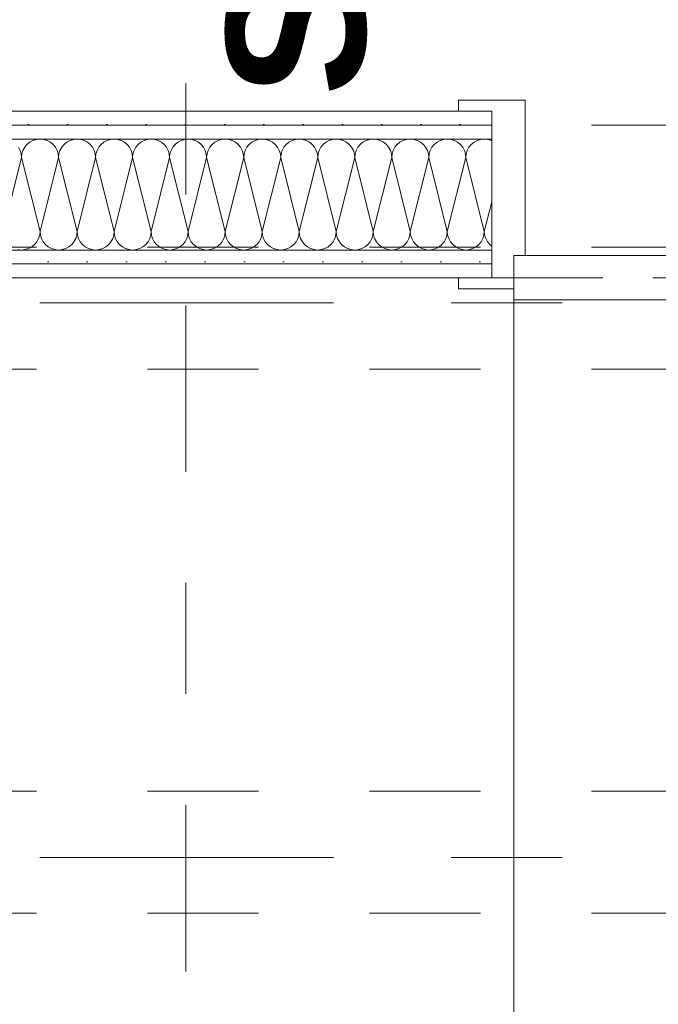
# Model space of a CAD drawing. Header units: metres. Extents: x -4 to 100, y -11 to 17.
# Tile 22 of 256: x 1.265 to 1.84, y 5.218 to 6.105. Entities that reach past the tile are written whole.
import ezdxf

# ---------------------------------------------------------------- set-up
doc = ezdxf.new("R2010")
doc.units = ezdxf.units.M
doc.header["$MEASUREMENT"] = 0
for name, pattern in [('Achse', [0.2, 0.1, -0.05, 0, -0.05]), ('Schnittlinie', [0.3, 0.15, -0.075, 0, -0.075]), ('Strichlinie doppelt', [0.546806, 0.264583, -0.105833, 0.070556, -0.105833]), ('Strichlinie eng', [0.115, 0.075, -0.04]), ('Untersicht', [0.1, 0.075, -0.025])]:
    doc.linetypes.add(name, pattern=pattern)
for name, color, linetype in [('152 - Bemaßung_ Beschriftung.Ausbau', 7, 'Continuous'), ('203 - Marker.Schnitt - Ausbaudetail SA', 7, 'Continuous'), ('451 - Universal.Achsen Raster', 7, 'Continuous'), ('608 - Struktur.Träger', 7, 'Continuous'), ('650 - Abdeckung.Fußboden Aufbau', 7, 'Continuous'), ('Neubau_606 - Struktur.Wand Innen Ausbau', 7, 'Continuous'), ('Neubau_653 - Abdeckung.TB Verkofferung', 7, 'Continuous')]:
    doc.layers.add(name, color=color, linetype=linetype)
doc.styles.add('ERSTELLTER_STIL_1', font='txt')
doc.styles.add('ERSTELLTER_STIL_2', font='txt')
doc.dimstyles.new('ERSTELLTER_STIL__3', dxfattribs={"dimtxt": 0.1, "dimasz": 0.0532, "dimexe": 0.18, "dimexo": 0.0625, "dimgap": 0, "dimtad": 1, "dimzin": 0, "dimdsep": 46, "dimtxsty": 'ERSTELLTER_STIL_2', "dimblk": 'ARROWHEAD_2', "dimblk1": 'ARROWHEAD_2', "dimblk2": 'ARROWHEAD_2', "dimcen": 0.09, "dimse1": 1, "dimse2": 1, "dimclrd": 7, "dimclre": 7, "dimclrt": 7, "dimazin": 0, "dimtfac": 1, "dimtdec": 4, "dimtmove": 0, "dimatfit": 3, "dimfxl": 1, "dimtolj": 1, "dimtzin": 0, "dimarcsym": 0})
doc.dimstyles.new('ERSTELLTER_STIL__4', dxfattribs={"dimtxt": 0.1, "dimasz": 0.0532, "dimexe": 0.18, "dimexo": 0.0625, "dimgap": 0, "dimtad": 1, "dimzin": 0, "dimdsep": 46, "dimtxsty": 'ERSTELLTER_STIL_2', "dimblk": 'ARROWHEAD_2', "dimblk1": 'ARROWHEAD_2', "dimblk2": 'ARROWHEAD_2', "dimcen": 0.09, "dimse1": 1, "dimse2": 1, "dimclrd": 7, "dimclre": 7, "dimclrt": 7, "dimazin": 0, "dimtfac": 1, "dimtdec": 4, "dimtmove": 2, "dimatfit": 3, "dimfxl": 1, "dimtolj": 1, "dimtzin": 0, "dimarcsym": 0})
doc.dimstyles.new('ERSTELLTER_STIL__5', dxfattribs={"dimtxt": 0.1, "dimasz": 0.0532, "dimexe": 0.18, "dimexo": 0.0625, "dimgap": 0, "dimtad": 1, "dimtih": 1, "dimtoh": 1, "dimzin": 0, "dimdsep": 46, "dimtxsty": 'ERSTELLTER_STIL_2', "dimblk": 'ARROWHEAD_2', "dimblk1": 'ARROWHEAD_2', "dimblk2": 'ARROWHEAD_2', "dimcen": 0.09, "dimse1": 1, "dimse2": 1, "dimclrd": 7, "dimclre": 7, "dimclrt": 7, "dimazin": 0, "dimtfac": 1, "dimtdec": 4, "dimtmove": 0, "dimatfit": 3, "dimfxl": 1, "dimtolj": 1, "dimtzin": 0, "dimarcsym": 0})
pattern_1 = [(45, (0, 0), (-0.01767767, 0.01767767), [0, -0.025])]

# ---------------------------------------------------------------- blocks, each defined once
blk = doc.blocks.new('*X18')
at = {"layer": 'Neubau_606 - Struktur.Wand Innen Ausbau', "color": 7, "linetype": 'Continuous', "lineweight": 5}
for p, q in [((1.28333, 5.99748), (1.28008, 5.99716)), ((1.28658, 5.99716), (1.28333, 5.99748)), ((1.31667, 5.99748), (1.31342, 5.99716)), ((1.31992, 5.99716), (1.31667, 5.99748)), ((1.35, 5.99748), (1.34675, 5.99716)), ((1.35325, 5.99716), (1.35, 5.99748)), ((1.38333, 5.99748), (1.38008, 5.99716)), ((1.38658, 5.99716), (1.38333, 5.99748)), ((1.41667, 5.99748), (1.41342, 5.99716)), ((1.41992, 5.99716), (1.41667, 5.99748)), ((1.45, 5.99748), (1.44675, 5.99716)), ((1.45325, 5.99716), (1.45, 5.99748)), ((1.48333, 5.99748), (1.48008, 5.99716)), ((1.48658, 5.99716), (1.48333, 5.99748)), ((1.51667, 5.99748), (1.51342, 5.99716)), ((1.51992, 5.99716), (1.51667, 5.99748)), ((1.55, 5.99748), (1.54675, 5.99716)), ((1.55325, 5.99716), (1.55, 5.99748)), ((1.58333, 5.99748), (1.58008, 5.99716)), ((1.58658, 5.99716), (1.58333, 5.99748)), ((1.61667, 5.99748), (1.61342, 5.99716)), ((1.61992, 5.99716), (1.61667, 5.99748)), ((1.65, 5.99748), (1.64675, 5.99716)), ((1.65325, 5.99716), (1.65, 5.99748)), ((1.68333, 5.99748), (1.68008, 5.99716)), ((1.68658, 5.99716), (1.68333, 5.99748)), ((1.2654, 5.98719), (1.26386, 5.99008)), ((1.26948, 5.99008), (1.26794, 5.98719)), ((1.27155, 5.9926), (1.26948, 5.99008)), ((1.27407, 5.99467), (1.27155, 5.9926)), ((1.27696, 5.99621), (1.27407, 5.99467)), ((1.28008, 5.99716), (1.27696, 5.99621)), ((1.28971, 5.99621), (1.28658, 5.99716)), ((1.29259, 5.99467), (1.28971, 5.99621)), ((1.29512, 5.9926), (1.29259, 5.99467)), ((1.29719, 5.99008), (1.29512, 5.9926)), ((1.29873, 5.98719), (1.29719, 5.99008)), ((1.30281, 5.99008), (1.30127, 5.98719)), ((1.30488, 5.9926), (1.30281, 5.99008)), ((1.30741, 5.99467), (1.30488, 5.9926)), ((1.31029, 5.99621), (1.30741, 5.99467)), ((1.31342, 5.99716), (1.31029, 5.99621)), ((1.32304, 5.99621), (1.31992, 5.99716)), ((1.32593, 5.99467), (1.32304, 5.99621)), ((1.32845, 5.9926), (1.32593, 5.99467)), ((1.33052, 5.99008), (1.32845, 5.9926)), ((1.33206, 5.98719), (1.33052, 5.99008)), ((1.33614, 5.99008), (1.3346, 5.98719)), ((1.33821, 5.9926), (1.33614, 5.99008)), ((1.34074, 5.99467), (1.33821, 5.9926)), ((1.34362, 5.99621), (1.34074, 5.99467)), ((1.34675, 5.99716), (1.34362, 5.99621)), ((1.35638, 5.99621), (1.35325, 5.99716)), ((1.35926, 5.99467), (1.35638, 5.99621)), ((1.36179, 5.9926), (1.35926, 5.99467)), ((1.36386, 5.99008), (1.36179, 5.9926)), ((1.3654, 5.98719), (1.36386, 5.99008)), ((1.36948, 5.99008), (1.36794, 5.98719)), ((1.37155, 5.9926), (1.36948, 5.99008)), ((1.37407, 5.99467), (1.37155, 5.9926)), ((1.37696, 5.99621), (1.37407, 5.99467)), ((1.38008, 5.99716), (1.37696, 5.99621)), ((1.38971, 5.99621), (1.38658, 5.99716)), ((1.39259, 5.99467), (1.38971, 5.99621)), ((1.39512, 5.9926), (1.39259, 5.99467)), ((1.39719, 5.99008), (1.39512, 5.9926)), ((1.39873, 5.98719), (1.39719, 5.99008)), ((1.40281, 5.99008), (1.40127, 5.98719)), ((1.40488, 5.9926), (1.40281, 5.99008)), ((1.40741, 5.99467), (1.40488, 5.9926)), ((1.41029, 5.99621), (1.40741, 5.99467)), ((1.41342, 5.99716), (1.41029, 5.99621)), ((1.42304, 5.99621), (1.41992, 5.99716)), ((1.42593, 5.99467), (1.42304, 5.99621)), ((1.42845, 5.9926), (1.42593, 5.99467)), ((1.43052, 5.99008), (1.42845, 5.9926)), ((1.43206, 5.98719), (1.43052, 5.99008)), ((1.43614, 5.99008), (1.4346, 5.98719)), ((1.43821, 5.9926), (1.43614, 5.99008)), ((1.44074, 5.99467), (1.43821, 5.9926)), ((1.44362, 5.99621), (1.44074, 5.99467)), ((1.44675, 5.99716), (1.44362, 5.99621)), ((1.45638, 5.99621), (1.45325, 5.99716)), ((1.45926, 5.99467), (1.45638, 5.99621)), ((1.46179, 5.9926), (1.45926, 5.99467)), ((1.46386, 5.99008), (1.46179, 5.9926)), ((1.4654, 5.98719), (1.46386, 5.99008)), ((1.46948, 5.99008), (1.46794, 5.98719)), ((1.47155, 5.9926), (1.46948, 5.99008)), ((1.47407, 5.99467), (1.47155, 5.9926)), ((1.47696, 5.99621), (1.47407, 5.99467)), ((1.48008, 5.99716), (1.47696, 5.99621)), ((1.48971, 5.99621), (1.48658, 5.99716)), ((1.49259, 5.99467), (1.48971, 5.99621)), ((1.49512, 5.9926), (1.49259, 5.99467)), ((1.49719, 5.99008), (1.49512, 5.9926)), ((1.49873, 5.98719), (1.49719, 5.99008)), ((1.50281, 5.99008), (1.50127, 5.98719)), ((1.50488, 5.9926), (1.50281, 5.99008)), ((1.50741, 5.99467), (1.50488, 5.9926)), ((1.51029, 5.99621), (1.50741, 5.99467)), ((1.51342, 5.99716), (1.51029, 5.99621)), ((1.52304, 5.99621), (1.51992, 5.99716)), ((1.52593, 5.99467), (1.52304, 5.99621)), ((1.52845, 5.9926), (1.52593, 5.99467)), ((1.53052, 5.99008), (1.52845, 5.9926)), ((1.53206, 5.98719), (1.53052, 5.99008)), ((1.53614, 5.99008), (1.5346, 5.98719)), ((1.53821, 5.9926), (1.53614, 5.99008)), ((1.54074, 5.99467), (1.53821, 5.9926)), ((1.54362, 5.99621), (1.54074, 5.99467)), ((1.54675, 5.99716), (1.54362, 5.99621)), ((1.55638, 5.99621), (1.55325, 5.99716)), ((1.55926, 5.99467), (1.55638, 5.99621)), ((1.56179, 5.9926), (1.55926, 5.99467)), ((1.56386, 5.99008), (1.56179, 5.9926)), ((1.5654, 5.98719), (1.56386, 5.99008)), ((1.56948, 5.99008), (1.56794, 5.98719)), ((1.57155, 5.9926), (1.56948, 5.99008)), ((1.57407, 5.99467), (1.57155, 5.9926)), ((1.57696, 5.99621), (1.57407, 5.99467)), ((1.58008, 5.99716), (1.57696, 5.99621)), ((1.58971, 5.99621), (1.58658, 5.99716)), ((1.59259, 5.99467), (1.58971, 5.99621)), ((1.59512, 5.9926), (1.59259, 5.99467)), ((1.59719, 5.99008), (1.59512, 5.9926)), ((1.59873, 5.98719), (1.59719, 5.99008)), ((1.60281, 5.99008), (1.60127, 5.98719)), ((1.60488, 5.9926), (1.60281, 5.99008)), ((1.60741, 5.99467), (1.60488, 5.9926)), ((1.61029, 5.99621), (1.60741, 5.99467)), ((1.61342, 5.99716), (1.61029, 5.99621)), ((1.62304, 5.99621), (1.61992, 5.99716)), ((1.62593, 5.99467), (1.62304, 5.99621)), ((1.62845, 5.9926), (1.62593, 5.99467)), ((1.63052, 5.99008), (1.62845, 5.9926)), ((1.63206, 5.98719), (1.63052, 5.99008)), ((1.63614, 5.99008), (1.6346, 5.98719)), ((1.63821, 5.9926), (1.63614, 5.99008)), ((1.64074, 5.99467), (1.63821, 5.9926)), ((1.64362, 5.99621), (1.64074, 5.99467)), ((1.64675, 5.99716), (1.64362, 5.99621)), ((1.65638, 5.99621), (1.65325, 5.99716)), ((1.65926, 5.99467), (1.65638, 5.99621)), ((1.66179, 5.9926), (1.65926, 5.99467)), ((1.66386, 5.99008), (1.66179, 5.9926)), ((1.6654, 5.98719), (1.66386, 5.99008)), ((1.66948, 5.99008), (1.66794, 5.98719)), ((1.67155, 5.9926), (1.66948, 5.99008)), ((1.67407, 5.99467), (1.67155, 5.9926)), ((1.67696, 5.99621), (1.67407, 5.99467)), ((1.68008, 5.99716), (1.67696, 5.99621)), ((1.68971, 5.99621), (1.68658, 5.99716)), ((1.68999, 5.99607), (1.68971, 5.99621)), ((1.26667, 5.98082), (1.25, 5.91415)), ((1.26635, 5.98407), (1.2654, 5.98719)), ((1.26667, 5.98082), (1.26635, 5.98407)), ((1.26699, 5.98407), (1.26667, 5.98082)), ((1.26667, 5.98082), (1.28333, 5.91415)), ((1.26794, 5.98719), (1.26699, 5.98407)), ((1.3, 5.98082), (1.28333, 5.91415)), ((1.29968, 5.98407), (1.29873, 5.98719)), ((1.3, 5.98082), (1.29968, 5.98407)), ((1.30032, 5.98407), (1.3, 5.98082)), ((1.3, 5.98082), (1.31667, 5.91415)), ((1.30127, 5.98719), (1.30032, 5.98407)), ((1.33333, 5.98082), (1.31667, 5.91415)), ((1.33301, 5.98407), (1.33206, 5.98719)), ((1.33333, 5.98082), (1.33301, 5.98407)), ((1.33365, 5.98407), (1.33333, 5.98082)), ((1.33333, 5.98082), (1.35, 5.91415)), ((1.3346, 5.98719), (1.33365, 5.98407)), ((1.36667, 5.98082), (1.35, 5.91415)), ((1.36635, 5.98407), (1.3654, 5.98719)), ((1.36667, 5.98082), (1.36635, 5.98407)), ((1.36699, 5.98407), (1.36667, 5.98082)), ((1.36667, 5.98082), (1.38333, 5.91415)), ((1.36794, 5.98719), (1.36699, 5.98407)), ((1.4, 5.98082), (1.38333, 5.91415)), ((1.39968, 5.98407), (1.39873, 5.98719)), ((1.4, 5.98082), (1.39968, 5.98407)), ((1.40032, 5.98407), (1.4, 5.98082)), ((1.4, 5.98082), (1.41667, 5.91415)), ((1.40127, 5.98719), (1.40032, 5.98407)), ((1.43333, 5.98082), (1.41667, 5.91415)), ((1.43301, 5.98407), (1.43206, 5.98719)), ((1.43333, 5.98082), (1.43301, 5.98407)), ((1.43365, 5.98407), (1.43333, 5.98082)), ((1.43333, 5.98082), (1.45, 5.91415)), ((1.4346, 5.98719), (1.43365, 5.98407)), ((1.46667, 5.98082), (1.45, 5.91415)), ((1.46635, 5.98407), (1.4654, 5.98719)), ((1.46667, 5.98082), (1.46635, 5.98407)), ((1.46699, 5.98407), (1.46667, 5.98082)), ((1.46667, 5.98082), (1.48333, 5.91415)), ((1.46794, 5.98719), (1.46699, 5.98407)), ((1.5, 5.98082), (1.48333, 5.91415)), ((1.49968, 5.98407), (1.49873, 5.98719)), ((1.5, 5.98082), (1.49968, 5.98407)), ((1.50032, 5.98407), (1.5, 5.98082)), ((1.5, 5.98082), (1.51667, 5.91415)), ((1.50127, 5.98719), (1.50032, 5.98407)), ((1.53333, 5.98082), (1.51667, 5.91415)), ((1.53301, 5.98407), (1.53206, 5.98719)), ((1.53333, 5.98082), (1.53301, 5.98407)), ((1.53365, 5.98407), (1.53333, 5.98082)), ((1.53333, 5.98082), (1.55, 5.91415)), ((1.5346, 5.98719), (1.53365, 5.98407)), ((1.56667, 5.98082), (1.55, 5.91415)), ((1.56635, 5.98407), (1.5654, 5.98719)), ((1.56667, 5.98082), (1.56635, 5.98407)), ((1.56699, 5.98407), (1.56667, 5.98082)), ((1.56667, 5.98082), (1.58333, 5.91415)), ((1.56794, 5.98719), (1.56699, 5.98407)), ((1.6, 5.98082), (1.58333, 5.91415)), ((1.59968, 5.98407), (1.59873, 5.98719)), ((1.6, 5.98082), (1.59968, 5.98407)), ((1.60032, 5.98407), (1.6, 5.98082)), ((1.6, 5.98082), (1.61667, 5.91415)), ((1.60127, 5.98719), (1.60032, 5.98407)), ((1.63333, 5.98082), (1.61667, 5.91415)), ((1.63301, 5.98407), (1.63206, 5.98719)), ((1.63333, 5.98082), (1.63301, 5.98407)), ((1.63365, 5.98407), (1.63333, 5.98082)), ((1.63333, 5.98082), (1.65, 5.91415)), ((1.6346, 5.98719), (1.63365, 5.98407)), ((1.66667, 5.98082), (1.65, 5.91415)), ((1.66635, 5.98407), (1.6654, 5.98719)), ((1.66667, 5.98082), (1.66635, 5.98407)), ((1.66699, 5.98407), (1.66667, 5.98082)), ((1.66667, 5.98082), (1.68333, 5.91415)), ((1.66794, 5.98719), (1.66699, 5.98407)), ((1.68999, 5.94077), (1.68333, 5.91415)), ((1.28206, 5.90777), (1.28301, 5.9109)), ((1.28301, 5.9109), (1.28333, 5.91415)), ((1.28333, 5.91415), (1.28365, 5.9109)), ((1.28365, 5.9109), (1.2846, 5.90777)), ((1.3154, 5.90777), (1.31635, 5.9109)), ((1.31635, 5.9109), (1.31667, 5.91415)), ((1.31667, 5.91415), (1.31699, 5.9109)), ((1.31699, 5.9109), (1.31794, 5.90777)), ((1.34873, 5.90777), (1.34968, 5.9109)), ((1.34968, 5.9109), (1.35, 5.91415)), ((1.35, 5.91415), (1.35032, 5.9109)), ((1.35032, 5.9109), (1.35127, 5.90777)), ((1.38206, 5.90777), (1.38301, 5.9109)), ((1.38301, 5.9109), (1.38333, 5.91415)), ((1.38333, 5.91415), (1.38365, 5.9109)), ((1.38365, 5.9109), (1.3846, 5.90777)), ((1.4154, 5.90777), (1.41635, 5.9109)), ((1.41635, 5.9109), (1.41667, 5.91415)), ((1.41667, 5.91415), (1.41699, 5.9109)), ((1.41699, 5.9109), (1.41794, 5.90777)), ((1.44873, 5.90777), (1.44968, 5.9109)), ((1.44968, 5.9109), (1.45, 5.91415)), ((1.45, 5.91415), (1.45032, 5.9109)), ((1.45032, 5.9109), (1.45127, 5.90777)), ((1.48206, 5.90777), (1.48301, 5.9109)), ((1.48301, 5.9109), (1.48333, 5.91415)), ((1.48333, 5.91415), (1.48365, 5.9109)), ((1.48365, 5.9109), (1.4846, 5.90777)), ((1.5154, 5.90777), (1.51635, 5.9109)), ((1.51635, 5.9109), (1.51667, 5.91415)), ((1.51667, 5.91415), (1.51699, 5.9109)), ((1.51699, 5.9109), (1.51794, 5.90777)), ((1.54873, 5.90777), (1.54968, 5.9109)), ((1.54968, 5.9109), (1.55, 5.91415)), ((1.55, 5.91415), (1.55032, 5.9109)), ((1.55032, 5.9109), (1.55127, 5.90777)), ((1.58206, 5.90777), (1.58301, 5.9109)), ((1.58301, 5.9109), (1.58333, 5.91415)), ((1.58333, 5.91415), (1.58365, 5.9109)), ((1.58365, 5.9109), (1.5846, 5.90777)), ((1.6154, 5.90777), (1.61635, 5.9109)), ((1.61635, 5.9109), (1.61667, 5.91415)), ((1.61667, 5.91415), (1.61699, 5.9109)), ((1.61699, 5.9109), (1.61794, 5.90777)), ((1.64873, 5.90777), (1.64968, 5.9109)), ((1.64968, 5.9109), (1.65, 5.91415)), ((1.65, 5.91415), (1.65032, 5.9109)), ((1.65032, 5.9109), (1.65127, 5.90777)), ((1.68206, 5.90777), (1.68301, 5.9109)), ((1.68301, 5.9109), (1.68333, 5.91415)), ((1.68333, 5.91415), (1.68365, 5.9109)), ((1.68365, 5.9109), (1.6846, 5.90777)), ((1.27304, 5.89875), (1.27593, 5.90029)), ((1.27593, 5.90029), (1.27845, 5.90236)), ((1.27845, 5.90236), (1.28052, 5.90489)), ((1.28052, 5.90489), (1.28206, 5.90777)), ((1.2846, 5.90777), (1.28614, 5.90489)), ((1.28614, 5.90489), (1.28821, 5.90236)), ((1.28821, 5.90236), (1.29074, 5.90029)), ((1.29074, 5.90029), (1.29362, 5.89875)), ((1.30638, 5.89875), (1.30926, 5.90029)), ((1.30926, 5.90029), (1.31179, 5.90236)), ((1.31179, 5.90236), (1.31386, 5.90489)), ((1.31386, 5.90489), (1.3154, 5.90777)), ((1.31794, 5.90777), (1.31948, 5.90489)), ((1.31948, 5.90489), (1.32155, 5.90236)), ((1.32155, 5.90236), (1.32407, 5.90029)), ((1.32407, 5.90029), (1.32696, 5.89875)), ((1.33971, 5.89875), (1.34259, 5.90029)), ((1.34259, 5.90029), (1.34512, 5.90236)), ((1.34512, 5.90236), (1.34719, 5.90489)), ((1.34719, 5.90489), (1.34873, 5.90777)), ((1.35127, 5.90777), (1.35281, 5.90489)), ((1.35281, 5.90489), (1.35488, 5.90236)), ((1.35488, 5.90236), (1.35741, 5.90029)), ((1.35741, 5.90029), (1.36029, 5.89875)), ((1.37304, 5.89875), (1.37593, 5.90029)), ((1.37593, 5.90029), (1.37845, 5.90236)), ((1.37845, 5.90236), (1.38052, 5.90489)), ((1.38052, 5.90489), (1.38206, 5.90777)), ((1.3846, 5.90777), (1.38614, 5.90489)), ((1.38614, 5.90489), (1.38821, 5.90236)), ((1.38821, 5.90236), (1.39074, 5.90029)), ((1.39074, 5.90029), (1.39362, 5.89875)), ((1.40638, 5.89875), (1.40926, 5.90029)), ((1.40926, 5.90029), (1.41179, 5.90236)), ((1.41179, 5.90236), (1.41386, 5.90489)), ((1.41386, 5.90489), (1.4154, 5.90777)), ((1.41794, 5.90777), (1.41948, 5.90489)), ((1.41948, 5.90489), (1.42155, 5.90236)), ((1.42155, 5.90236), (1.42407, 5.90029)), ((1.42407, 5.90029), (1.42696, 5.89875)), ((1.43971, 5.89875), (1.44259, 5.90029)), ((1.44259, 5.90029), (1.44512, 5.90236)), ((1.44512, 5.90236), (1.44719, 5.90489)), ((1.44719, 5.90489), (1.44873, 5.90777)), ((1.45127, 5.90777), (1.45281, 5.90489)), ((1.45281, 5.90489), (1.45488, 5.90236)), ((1.45488, 5.90236), (1.45741, 5.90029)), ((1.45741, 5.90029), (1.46029, 5.89875)), ((1.47304, 5.89875), (1.47593, 5.90029)), ((1.47593, 5.90029), (1.47845, 5.90236)), ((1.47845, 5.90236), (1.48052, 5.90489)), ((1.48052, 5.90489), (1.48206, 5.90777)), ((1.4846, 5.90777), (1.48614, 5.90489)), ((1.48614, 5.90489), (1.48821, 5.90236)), ((1.48821, 5.90236), (1.49074, 5.90029)), ((1.49074, 5.90029), (1.49362, 5.89875)), ((1.50638, 5.89875), (1.50926, 5.90029)), ((1.50926, 5.90029), (1.51179, 5.90236)), ((1.51179, 5.90236), (1.51386, 5.90489)), ((1.51386, 5.90489), (1.5154, 5.90777)), ((1.51794, 5.90777), (1.51948, 5.90489)), ((1.51948, 5.90489), (1.52155, 5.90236)), ((1.52155, 5.90236), (1.52407, 5.90029)), ((1.52407, 5.90029), (1.52696, 5.89875)), ((1.53971, 5.89875), (1.54259, 5.90029)), ((1.54259, 5.90029), (1.54512, 5.90236)), ((1.54512, 5.90236), (1.54719, 5.90489)), ((1.54719, 5.90489), (1.54873, 5.90777)), ((1.55127, 5.90777), (1.55281, 5.90489)), ((1.55281, 5.90489), (1.55488, 5.90236)), ((1.55488, 5.90236), (1.55741, 5.90029)), ((1.55741, 5.90029), (1.56029, 5.89875)), ((1.57304, 5.89875), (1.57593, 5.90029)), ((1.57593, 5.90029), (1.57845, 5.90236)), ((1.57845, 5.90236), (1.58052, 5.90489)), ((1.58052, 5.90489), (1.58206, 5.90777)), ((1.5846, 5.90777), (1.58614, 5.90489)), ((1.58614, 5.90489), (1.58821, 5.90236)), ((1.58821, 5.90236), (1.59074, 5.90029)), ((1.59074, 5.90029), (1.59362, 5.89875)), ((1.60638, 5.89875), (1.60926, 5.90029)), ((1.60926, 5.90029), (1.61179, 5.90236)), ((1.61179, 5.90236), (1.61386, 5.90489)), ((1.61386, 5.90489), (1.6154, 5.90777)), ((1.61794, 5.90777), (1.61948, 5.90489)), ((1.61948, 5.90489), (1.62155, 5.90236)), ((1.62155, 5.90236), (1.62407, 5.90029)), ((1.62407, 5.90029), (1.62696, 5.89875)), ((1.63971, 5.89875), (1.64259, 5.90029)), ((1.64259, 5.90029), (1.64512, 5.90236)), ((1.64512, 5.90236), (1.64719, 5.90489)), ((1.64719, 5.90489), (1.64873, 5.90777)), ((1.65127, 5.90777), (1.65281, 5.90489)), ((1.65281, 5.90489), (1.65488, 5.90236)), ((1.65488, 5.90236), (1.65741, 5.90029)), ((1.65741, 5.90029), (1.66029, 5.89875)), ((1.67304, 5.89875), (1.67593, 5.90029)), ((1.67593, 5.90029), (1.67845, 5.90236)), ((1.67845, 5.90236), (1.68052, 5.90489)), ((1.68052, 5.90489), (1.68206, 5.90777)), ((1.6846, 5.90777), (1.68614, 5.90489)), ((1.68614, 5.90489), (1.68821, 5.90236)), ((1.68821, 5.90236), (1.68999, 5.90091)), ((1.26342, 5.8978), (1.26667, 5.89748)), ((1.26667, 5.89748), (1.26992, 5.8978)), ((1.26992, 5.8978), (1.27304, 5.89875)), ((1.29362, 5.89875), (1.29675, 5.8978)), ((1.29675, 5.8978), (1.3, 5.89748)), ((1.3, 5.89748), (1.30325, 5.8978)), ((1.30325, 5.8978), (1.30638, 5.89875)), ((1.32696, 5.89875), (1.33008, 5.8978)), ((1.33008, 5.8978), (1.33333, 5.89748)), ((1.33333, 5.89748), (1.33658, 5.8978)), ((1.33658, 5.8978), (1.33971, 5.89875)), ((1.36029, 5.89875), (1.36342, 5.8978)), ((1.36342, 5.8978), (1.36667, 5.89748)), ((1.36667, 5.89748), (1.36992, 5.8978)), ((1.36992, 5.8978), (1.37304, 5.89875)), ((1.39362, 5.89875), (1.39675, 5.8978)), ((1.39675, 5.8978), (1.4, 5.89748)), ((1.4, 5.89748), (1.40325, 5.8978)), ((1.40325, 5.8978), (1.40638, 5.89875)), ((1.42696, 5.89875), (1.43008, 5.8978)), ((1.43008, 5.8978), (1.43333, 5.89748)), ((1.43333, 5.89748), (1.43658, 5.8978)), ((1.43658, 5.8978), (1.43971, 5.89875)), ((1.46029, 5.89875), (1.46342, 5.8978)), ((1.46342, 5.8978), (1.46667, 5.89748)), ((1.46667, 5.89748), (1.46992, 5.8978)), ((1.46992, 5.8978), (1.47304, 5.89875)), ((1.49362, 5.89875), (1.49675, 5.8978)), ((1.49675, 5.8978), (1.5, 5.89748)), ((1.5, 5.89748), (1.50325, 5.8978)), ((1.50325, 5.8978), (1.50638, 5.89875)), ((1.52696, 5.89875), (1.53008, 5.8978)), ((1.53008, 5.8978), (1.53333, 5.89748)), ((1.53333, 5.89748), (1.53658, 5.8978)), ((1.53658, 5.8978), (1.53971, 5.89875)), ((1.56029, 5.89875), (1.56342, 5.8978)), ((1.56342, 5.8978), (1.56667, 5.89748)), ((1.56667, 5.89748), (1.56992, 5.8978)), ((1.56992, 5.8978), (1.57304, 5.89875)), ((1.59362, 5.89875), (1.59675, 5.8978)), ((1.59675, 5.8978), (1.6, 5.89748)), ((1.6, 5.89748), (1.60325, 5.8978)), ((1.60325, 5.8978), (1.60638, 5.89875)), ((1.62696, 5.89875), (1.63008, 5.8978)), ((1.63008, 5.8978), (1.63333, 5.89748)), ((1.63333, 5.89748), (1.63658, 5.8978)), ((1.63658, 5.8978), (1.63971, 5.89875)), ((1.66029, 5.89875), (1.66342, 5.8978)), ((1.66342, 5.8978), (1.66667, 5.89748)), ((1.66667, 5.89748), (1.66992, 5.8978)), ((1.66992, 5.8978), (1.67304, 5.89875))]:
    blk.add_line(p, q, dxfattribs=at)
blk = doc.blocks.new('*D420')
at = {"layer": '152 - Bemaßung_ Beschriftung.Ausbau', "color": 7, "linetype": 'Continuous', "lineweight": 5}
for p, q in [((-1.71, 5.89269), (-1.64, 5.85228)), ((-1.675, 0.245), (-1.675, 5.87248)), ((-1.71, 0.26521), (-1.64, 0.22479)), ((-1.6225, 0.245), (-1.7275, 0.245)), ((-1.675, 0.005), (-1.675, 0.245))]:
    blk.add_line(p, q, dxfattribs=at)
at = {"layer": '152 - Bemaßung_ Beschriftung.Ausbau', "color": 7, "lineweight": 5, "char_height": 0.1, "attachment_point": 7, "rotation": 90, "style": 'ERSTELLTER_STIL_2'}
for s, insert in [('\\A1;{\\pql;\\fArial|b0|i0|c0|p38;15}', (-1.695, 5.70048)), ('\\A1;{\\pql;\\fArial|b0|i0|c0|p38;5,62\\fArial|b0|i0|c0|p38;\\A1{\\H.66x;\\S75^  ;}}', (-1.67559, 2.79974))]:
    blk.add_mtext(s, dxfattribs=dict(at, insert=insert))
blk = doc.blocks.new('ARROWHEAD_2')
at = {"color": 0, "linetype": 'Continuous', "lineweight": 0}
for p, q in [((-0.378, -0.655), (0.378, 0.655)), ((0, 0), (-1, 0))]:
    blk.add_line(p, q, dxfattribs=at)
blk = doc.blocks.new('*D421')
at = {"layer": '152 - Bemaßung_ Beschriftung.Ausbau', "color": 7, "linetype": 'Continuous', "lineweight": 5}
for p, q in [((-1.71, 6.04269), (-1.64, 6.00228)), ((-1.675, 5.87248), (-1.675, 6.02248)), ((-1.71, 5.89269), (-1.64, 5.85228)), ((-1.6225, 5.87248), (-1.7275, 5.87248)), ((-1.675, 0.245), (-1.675, 5.87248))]:
    blk.add_line(p, q, dxfattribs=at)
blk = doc.blocks.new('*D422')
at = {"layer": '152 - Bemaßung_ Beschriftung.Ausbau', "color": 7, "linetype": 'Continuous', "lineweight": 5}
for p, q in [((-1.71, 8.09769), (-1.64, 8.05728)), ((-1.675, 6.02248), (-1.675, 8.07748)), ((-1.71, 6.04269), (-1.64, 6.00228)), ((-1.6225, 6.02248), (-1.7275, 6.02248)), ((-1.675, 5.87248), (-1.675, 6.02248))]:
    blk.add_line(p, q, dxfattribs=at)
at = {"layer": '152 - Bemaßung_ Beschriftung.Ausbau', "color": 7, "lineweight": 5, "char_height": 0.1, "attachment_point": 7, "rotation": 90, "style": 'ERSTELLTER_STIL_2'}
for s, insert in [('\\A1;{\\pql;\\fArial|b0|i0|c0|p38;15}', (-1.6845, 8.07737)), ('\\A1;{\\pql;\\fArial|b0|i0|c0|p38;2,05\\fArial|b0|i0|c0|p38;\\A1{\\H.66x;\\S5^  ;}}', (-1.67559, 6.89191))]:
    blk.add_mtext(s, dxfattribs=dict(at, insert=insert))
blk = doc.blocks.new('*D423')
at = {"layer": '152 - Bemaßung_ Beschriftung.Ausbau', "color": 7, "linetype": 'Continuous', "lineweight": 5}
for p, q in [((-1.71, 8.24769), (-1.64, 8.20728)), ((-1.675, 8.07748), (-1.675, 8.22748)), ((-1.71, 8.09769), (-1.64, 8.05728)), ((-1.6225, 8.07748), (-1.7275, 8.07748)), ((-1.675, 6.02248), (-1.675, 8.07748))]:
    blk.add_line(p, q, dxfattribs=at)
blk = doc.blocks.new('*D642')
at = {"layer": '152 - Bemaßung_ Beschriftung.Ausbau', "color": 7, "linetype": 'Continuous', "lineweight": 5}
for p, q in [((0.67999, 4.33748), (0.67999, 4.44248)), ((1.68999, 4.33748), (1.68999, 4.44248)), ((0.7002, 4.42498), (0.65978, 4.35498)), ((1.7102, 4.42498), (1.66978, 4.35498)), ((0.64576, 4.38998), (0.67999, 4.38998)), ((0.67999, 4.38998), (1.68999, 4.38998))]:
    blk.add_line(p, q, dxfattribs=at)
at = {"layer": '152 - Bemaßung_ Beschriftung.Ausbau', "color": 7, "lineweight": 5, "insert": (1.05196, 4.40998), "char_height": 0.1, "attachment_point": 7, "style": 'ERSTELLTER_STIL_2'}
blk.add_mtext('\\A1;{\\pql;\\fArial|b0|i0|c0|p38;1,01}', dxfattribs=at)
blk = doc.blocks.new('*D643')
at = {"layer": '152 - Bemaßung_ Beschriftung.Ausbau', "color": 7, "linetype": 'Continuous', "lineweight": 5}
for p, q in [((1.68999, 4.33748), (1.68999, 4.44248)), ((2.69999, 4.33748), (2.69999, 4.44248)), ((1.7102, 4.42498), (1.66978, 4.35498)), ((2.67978, 4.35498), (2.7202, 4.42498)), ((1.68999, 4.38998), (2.69999, 4.38998)), ((2.69999, 4.38998), (2.73422, 4.38998))]:
    blk.add_line(p, q, dxfattribs=at)
at = {"layer": '152 - Bemaßung_ Beschriftung.Ausbau', "color": 7, "lineweight": 5, "char_height": 0.1, "attachment_point": 7, "style": 'ERSTELLTER_STIL_2'}
for s, insert in [('\\A1;{\\pql;\\fArial|b0|i0|c0|p38;2,13\\fArial|b0|i0|c0|p38;\\A1{\\H.66x;\\S5^  ;}}', (2.03692, 4.25058)), ('\\A1;{\\pql;\\fArial|b0|i0|c0|p38;1,01}', (2.06196, 4.40998))]:
    blk.add_mtext(s, dxfattribs=dict(at, insert=insert))

msp = doc.modelspace()

# ---------------------------------------------------------------- hatches: boundary and pattern name
at = {"layer": 'Neubau_606 - Struktur.Wand Innen Ausbau', "linetype": 'Continuous', "lineweight": 0, "true_color": 0x000000}
h = msp.add_hatch(dxfattribs=at)
h.set_pattern_fill('Gips_0001', color=18, style=0, pattern_type=2)
h.set_pattern_definition(pattern_1)
h.paths.add_polyline_path([(0.235, 6.02248), (0.235, 6.00998), (1.68999, 6.00998), (1.68999, 6.02248)])
h = msp.add_hatch(dxfattribs=at)
h.set_pattern_fill('Gips_0001', color=18, style=0, pattern_type=2)
h.set_pattern_definition(pattern_1)
h.paths.add_polyline_path([(0.68999, 6.00998), (0.68999, 5.99748), (1.68999, 5.99748), (1.68999, 6.00998)])
h = msp.add_hatch(dxfattribs=at)
h.set_pattern_fill('Gips_0001', color=18, style=0, pattern_type=2)
h.set_pattern_definition(pattern_1)
h.paths.add_polyline_path([(0.68999, 5.88498), (1.68999, 5.88498), (1.68999, 5.89748), (0.68999, 5.89748)])
h = msp.add_hatch(dxfattribs=at)
h.set_pattern_fill('Gips_0001', color=18, style=0, pattern_type=2)
h.set_pattern_definition(pattern_1)
h.paths.add_polyline_path([(0.68999, 5.88498), (0.68999, 5.87248), (1.68999, 5.87248), (1.68999, 5.88498)])

# ---------------------------------------------------------------- linework, layer by layer
at = {"layer": '203 - Marker.Schnitt - Ausbaudetail SA', "color": 7, "linetype": 'Schnittlinie', "lineweight": 13}
msp.add_line((1.41465, 6.29748), (1.41465, 4.76298), dxfattribs=at)
at = {"layer": '451 - Universal.Achsen Raster', "color": 160, "linetype": 'Strichlinie doppelt', "lineweight": 9, "true_color": 0x3232ff}
for p, q in [((64.93503, 5.84998), (-3.175, 5.84998)), ((64.93503, 5.34998), (-3.175, 5.34998))]:
    msp.add_line(p, q, dxfattribs=at)
at = {"layer": '608 - Struktur.Träger', "color": 7, "linetype": 'Untersicht', "lineweight": 13}
for p, q in [((0.37999, 6.00998), (61.87999, 6.00998)), ((0.37999, 5.78998), (61.87999, 5.78998)), ((0.37999, 5.40998), (61.87999, 5.40998))]:
    msp.add_line(p, q, dxfattribs=at)
at = {"layer": '608 - Struktur.Träger', "color": 7, "linetype": 'Achse', "lineweight": 9}
for p, q in [((0.37999, 5.89998), (61.87999, 5.89998)), ((0.37999, 5.29998), (61.87999, 5.29998))]:
    msp.add_line(p, q, dxfattribs=at)
at = {"layer": '650 - Abdeckung.Fußboden Aufbau', "color": 7, "linetype": 'Continuous', "lineweight": 13, "flags": 128}
for points in [[(0.235, 6.02248), (1.68999, 6.02248), (1.68999, 5.87248)], [(1.68999, 5.87248), (0.68999, 5.87248)]]:
    msp.add_lwpolyline(points, dxfattribs=at)
at = {"layer": '650 - Abdeckung.Fußboden Aufbau', "color": 7, "linetype": 'Strichlinie eng', "lineweight": 13, "flags": 128}
msp.add_lwpolyline([(1.68999, 5.87248), (2.69999, 5.87248)], dxfattribs=at)
at = {"layer": 'Neubau_606 - Struktur.Wand Innen Ausbau', "color": 1, "linetype": 'Continuous', "lineweight": 13}
for p, q in [((1.65999, 6.02248), (1.65999, 6.03248)), ((1.65999, 6.03248), (1.71999, 6.03248)), ((1.71999, 6.03248), (1.71999, 5.89248)), ((1.68999, 6.02248), (1.65999, 6.02248)), ((1.68999, 6.02248), (1.68999, 6.00998)), ((1.68999, 5.87248), (1.68999, 6.02248)), ((1.68999, 6.02248), (1.68999, 6.00998)), ((1.68999, 6.02248), (1.68999, 6.00998)), ((1.68999, 6.00998), (1.68999, 5.99748)), ((1.68999, 6.00998), (1.68999, 5.99748)), ((1.68999, 6.00998), (1.68999, 5.99748)), ((1.68999, 5.99748), (0.68999, 5.99748)), ((1.68999, 5.99748), (1.68999, 5.89748)), ((1.68999, 5.99748), (1.68999, 5.89748)), ((1.68999, 5.99748), (1.68999, 5.89748)), ((1.68999, 5.89748), (0.68999, 5.89748)), ((1.68999, 5.89748), (1.68999, 5.88498)), ((1.68999, 5.89748), (1.68999, 5.88498)), ((1.68999, 5.89748), (1.68999, 5.88498)), ((1.71999, 5.89248), (1.70999, 5.89248)), ((1.70999, 5.89248), (1.70999, 5.86248)), ((2.67999, 5.89248), (1.70999, 5.89248)), ((1.70999, 5.89248), (1.70999, 5.85248)), ((1.68999, 5.88498), (1.68999, 5.87248)), ((1.68999, 5.88498), (1.68999, 5.87248)), ((1.68999, 5.88498), (1.68999, 5.87248)), ((1.65999, 5.86248), (1.65999, 5.87248)), ((1.65999, 5.87248), (1.68999, 5.87248)), ((1.70999, 5.86248), (1.65999, 5.86248)), ((1.70999, 5.85248), (2.67999, 5.85248)), ((1.70999, 5.85248), (1.70999, 4.88248))]:
    msp.add_line(p, q, dxfattribs=at)
at = {"layer": 'Neubau_606 - Struktur.Wand Innen Ausbau', "color": 1, "linetype": 'Continuous', "lineweight": 9}
for p, q in [((1.68999, 6.00998), (0.68999, 6.00998)), ((1.68999, 5.88498), (0.68999, 5.88498))]:
    msp.add_line(p, q, dxfattribs=at)
at = {"layer": 'Neubau_606 - Struktur.Wand Innen Ausbau', "color": 1, "linetype": 'Continuous', "lineweight": 13, "flags": 128}
for points in [[(1.68999, 6.02248), (0.235, 6.02248)], [(0.68999, 5.87248), (1.68999, 5.87248)]]:
    msp.add_lwpolyline(points, dxfattribs=at)
at = {"layer": 'Neubau_606 - Struktur.Wand Innen Ausbau', "color": 1, "linetype": 'Continuous', "lineweight": 9}
msp.add_arc((1.70999, 5.85248), 0.97, 270, 0, dxfattribs=at)
at = {"layer": 'Neubau_653 - Abdeckung.TB Verkofferung', "color": 1, "linetype": 'Untersicht', "lineweight": 9}
msp.add_line((0.235, 5.87248), (7.65499, 5.87248), dxfattribs=at)

# ---------------------------------------------------------------- block references
at = {"layer": 'Neubau_606 - Struktur.Wand Innen Ausbau', "color": 1, "lineweight": 13}
msp.add_blockref('*X18', (0, 0), dxfattribs=at)

# ---------------------------------------------------------------- texts
at = {"layer": '203 - Marker.Schnitt - Ausbaudetail SA', "color": 7, "lineweight": 13, "insert": (1.57795, 6.03591), "char_height": 0.125, "attachment_point": 7, "rotation": 90, "style": 'ERSTELLTER_STIL_1'}
msp.add_mtext('\\A1;{\\pql;\\pt0;\\fArial|b1|i0|c0|p38;SA-2.02}', dxfattribs=at)

# ---------------------------------------------------------------- dimensions: what is measured, and where the dimension line sits
at = {"layer": '152 - Bemaßung_ Beschriftung.Ausbau', "color": 7, "linetype": 'Continuous', "lineweight": 5}
for base, p1, p2, dimstyle, picture, middle in [((-1.675, 8.22748), (5.76624, 8.07748), (5.76624, 8.22748), 'ERSTELLTER_STIL__4', '*D423', (-1.7345, 8.1536)), ((-1.675, 8.07748225), (5.7662375, 6.02248227), (5.7662375, 8.07748225), 'ERSTELLTER_STIL__3', '*D422', (-1.745, 7.15685275)), ((-1.675, 6.02248), (5.76624, 5.87248), (5.76624, 6.02248), 'ERSTELLTER_STIL__3', '*D421', (-1.745, 5.77672)), ((-1.675, 5.87248), (0.225, 0.245), (5.76624, 5.87248), 'ERSTELLTER_STIL__3', '*D420', (-1.745, 3.1028))]:
    dim = msp.add_linear_dim(base=base, p1=p1, p2=p2, angle=90, dimstyle=dimstyle, dxfattribs=at)
    dim.commit()
    dim.dimension.update_dxf_attribs({"geometry": picture, "text_midpoint": middle, "dimtype": 160, "text_rotation": 90})
for base, p1, p2, picture, middle in [((1.68999, 4.38998), (0.67999, 5.19998), (1.68999, 5.86248), '*D642', (1.18184, 4.45998)), ((2.69999, 4.38998), (1.68999, 5.86248), (2.69999, 5.86248), '*D643', (2.19184, 4.45998))]:
    dim = msp.add_linear_dim(base=base, p1=p1, p2=p2, dimstyle='ERSTELLTER_STIL__5', dxfattribs=at)
    dim.commit()
    dim.dimension.update_dxf_attribs({"geometry": picture, "text_midpoint": middle, "dimtype": 160})

doc.saveas('drawing.dxf')
